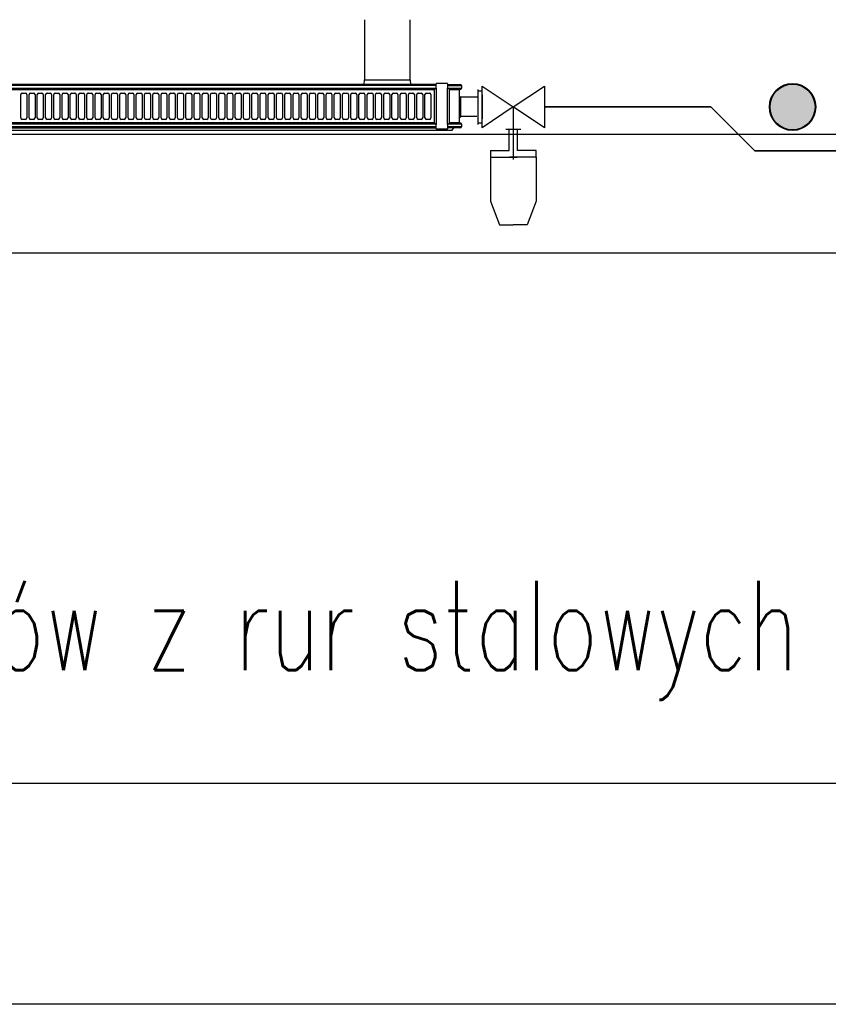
# Model space of a CAD drawing. Header units: centimetres. Extents: x 16800 to 40740, y -5708 to 2993.
# Tile 18 of 34: x 32691 to 32855, y -4841 to -4642. Entities that reach past the tile are written whole.
import ezdxf
from ezdxf.lldxf.tags import DXFTag

# ---------------------------------------------------------------- set-up
doc = ezdxf.new("R2010")
doc.units = ezdxf.units.CM
doc.header["$MEASUREMENT"] = 0
for name, color, linetype in [('_MB_grzejniki', 7, 'Continuous'), ('KS_CO_ARMATURA_1', 70, 'Continuous'), ('KS_CO_OPIS_1', 7, 'Continuous'), ('KS_CO_OPIS_2', 52, 'Continuous'), ('KS_ODNOSNIK_PODLOGA', 253, 'Continuous')]:
    doc.layers.add(name, color=color, linetype=linetype)
doc.layers.add('IS_Powrót', color=170, linetype='DASH', lineweight=35)
doc.layers.add('IS_Zasilanie', color=10, linetype='SOLID', lineweight=35)
doc.styles.add('K_rom07', font='romans.shx', dxfattribs={"width": 0.7})
tags = doc.linetypes.add('DASH', pattern=[15, 10, -5]).pattern_tags.tags
tags[6:7] = [DXFTag(74, 4), DXFTag(75, 0), DXFTag(340, '0'), DXFTag(46, 0.0), DXFTag(50, 0.0), DXFTag(44, 0.0), DXFTag(45, 0.0)]
tags[4:5] = [DXFTag(74, 4), DXFTag(75, 0), DXFTag(340, '0'), DXFTag(46, 0.0), DXFTag(50, 0.0), DXFTag(44, 0.0), DXFTag(45, 0.0)]
tags = doc.linetypes.add('SOLID', pattern=[10, 10, 0]).pattern_tags.tags
tags[6:7] = [DXFTag(74, 4), DXFTag(75, 0), DXFTag(340, '0'), DXFTag(46, 0.0), DXFTag(50, 0.0), DXFTag(44, 0.0), DXFTag(45, 0.0)]
tags[4:5] = [DXFTag(74, 4), DXFTag(75, 0), DXFTag(340, '0'), DXFTag(46, 0.0), DXFTag(50, 0.0), DXFTag(44, 0.0), DXFTag(45, 0.0)]

msp = doc.modelspace()

# ---------------------------------------------------------------- hatches: boundary and pattern name
at = {"layer": 'IS_Powrót', "ltscale": 2}
h = msp.add_hatch(color=256, dxfattribs=at)
edge = h.paths.add_edge_path()
edge.add_arc((32847.298, -4659.794), 4.68, 0, 360)

# ---------------------------------------------------------------- linework, layer by layer
at = {"layer": '_MB_grzejniki', "color": 0}
for p, q in [((32777.527, -4655.024), (32775.352, -4655.024)), ((32775.277, -4655.286), (32569.885, -4655.286)), ((32775.277, -4655.481), (32570.001, -4655.481)), ((32570.315, -4656.006), (32775.202, -4656.006)), ((32570.477, -4656.277), (32774.902, -4656.277)), ((32691.653, -4656.979), (32692.253, -4656.979)), ((32693.319, -4656.979), (32693.919, -4656.979)), ((32694.986, -4656.979), (32695.586, -4656.979)), ((32696.653, -4656.979), (32697.253, -4656.979)), ((32698.319, -4656.979), (32698.919, -4656.979)), ((32699.986, -4656.979), (32700.586, -4656.979)), ((32701.653, -4656.979), (32702.253, -4656.979)), ((32703.319, -4656.979), (32703.919, -4656.979)), ((32704.986, -4656.979), (32705.586, -4656.979)), ((32706.653, -4656.979), (32707.253, -4656.979)), ((32708.319, -4656.979), (32708.919, -4656.979)), ((32709.986, -4656.979), (32710.586, -4656.979)), ((32711.653, -4656.979), (32712.253, -4656.979)), ((32713.319, -4656.979), (32713.919, -4656.979)), ((32714.986, -4656.979), (32715.586, -4656.979)), ((32716.653, -4656.979), (32717.253, -4656.979)), ((32718.319, -4656.979), (32718.919, -4656.979)), ((32719.986, -4656.979), (32720.586, -4656.979)), ((32721.653, -4656.979), (32722.253, -4656.979)), ((32723.319, -4656.979), (32723.919, -4656.979)), ((32724.986, -4656.979), (32725.586, -4656.979)), ((32726.653, -4656.979), (32727.253, -4656.979)), ((32728.319, -4656.979), (32728.919, -4656.979)), ((32729.986, -4656.979), (32730.586, -4656.979)), ((32731.653, -4656.979), (32732.253, -4656.979)), ((32733.319, -4656.979), (32733.919, -4656.979)), ((32734.986, -4656.979), (32735.586, -4656.979)), ((32736.653, -4656.979), (32737.253, -4656.979)), ((32738.319, -4656.979), (32738.919, -4656.979)), ((32739.986, -4656.979), (32740.586, -4656.979)), ((32741.653, -4656.979), (32742.253, -4656.979)), ((32743.319, -4656.979), (32743.919, -4656.979)), ((32744.986, -4656.979), (32745.586, -4656.979)), ((32746.653, -4656.979), (32747.253, -4656.979)), ((32748.319, -4656.979), (32748.919, -4656.979)), ((32749.986, -4656.979), (32750.586, -4656.979)), ((32751.653, -4656.979), (32752.253, -4656.979)), ((32753.319, -4656.979), (32753.919, -4656.979)), ((32754.986, -4656.979), (32755.586, -4656.979)), ((32756.653, -4656.979), (32757.253, -4656.979)), ((32758.319, -4656.979), (32758.919, -4656.979)), ((32759.986, -4656.979), (32760.586, -4656.979)), ((32761.653, -4656.979), (32762.253, -4656.979)), ((32763.319, -4656.979), (32763.919, -4656.979)), ((32764.986, -4656.979), (32765.586, -4656.979)), ((32766.653, -4656.979), (32767.253, -4656.979)), ((32768.319, -4656.979), (32768.919, -4656.979)), ((32769.986, -4656.979), (32770.586, -4656.979)), ((32771.653, -4656.979), (32772.253, -4656.979)), ((32773.319, -4656.979), (32773.919, -4656.979)), ((32774.902, -4656.276), (32775.202, -4656.006)), ((32774.902, -4656.276), (32774.902, -4663.011)), ((32775.277, -4655.838), (32775.277, -4655.099)), ((32775.277, -4655.988), (32775.277, -4663.3)), ((32777.602, -4655.099), (32777.602, -4655.838)), ((32777.602, -4655.286), (32780.212, -4655.286)), ((32777.602, -4655.481), (32780.407, -4655.481)), ((32777.602, -4663.3), (32777.602, -4655.988)), ((32777.677, -4656.006), (32780.407, -4656.006)), ((32777.677, -4656.006), (32777.977, -4656.276)), ((32777.977, -4663.011), (32777.977, -4656.276)), ((32777.977, -4656.277), (32779.957, -4656.277)), ((32779.957, -4656.334), (32779.957, -4662.954)), ((32780.012, -4656.262), (32780.262, -4656.195)), ((32780.407, -4655.481), (32780.407, -4656.006)), ((32691.353, -4662.009), (32691.353, -4657.279)), ((32692.553, -4657.279), (32692.553, -4662.009)), ((32693.019, -4662.009), (32693.019, -4657.279)), ((32694.219, -4657.279), (32694.219, -4662.009)), ((32694.686, -4662.009), (32694.686, -4657.279)), ((32695.886, -4657.279), (32695.886, -4662.009)), ((32696.353, -4662.009), (32696.353, -4657.279)), ((32697.553, -4657.279), (32697.553, -4662.009)), ((32698.019, -4662.009), (32698.019, -4657.279)), ((32699.219, -4657.279), (32699.219, -4662.009)), ((32699.686, -4662.009), (32699.686, -4657.279)), ((32700.886, -4657.279), (32700.886, -4662.009)), ((32701.353, -4662.009), (32701.353, -4657.279)), ((32702.553, -4657.279), (32702.553, -4662.009)), ((32703.019, -4662.009), (32703.019, -4657.279)), ((32704.219, -4657.279), (32704.219, -4662.009)), ((32704.686, -4662.009), (32704.686, -4657.279)), ((32705.886, -4657.279), (32705.886, -4662.009)), ((32706.353, -4662.009), (32706.353, -4657.279)), ((32707.553, -4657.279), (32707.553, -4662.009)), ((32708.019, -4662.009), (32708.019, -4657.279)), ((32709.219, -4657.279), (32709.219, -4662.009)), ((32709.686, -4662.009), (32709.686, -4657.279)), ((32710.886, -4657.279), (32710.886, -4662.009)), ((32711.353, -4662.009), (32711.353, -4657.279)), ((32712.553, -4657.279), (32712.553, -4662.009)), ((32713.019, -4662.009), (32713.019, -4657.279)), ((32714.219, -4657.279), (32714.219, -4662.009)), ((32714.686, -4662.009), (32714.686, -4657.279)), ((32715.886, -4657.279), (32715.886, -4662.009)), ((32716.353, -4662.009), (32716.353, -4657.279)), ((32717.553, -4657.279), (32717.553, -4662.009)), ((32718.019, -4662.009), (32718.019, -4657.279)), ((32719.219, -4657.279), (32719.219, -4662.009)), ((32719.686, -4662.009), (32719.686, -4657.279)), ((32720.886, -4657.279), (32720.886, -4662.009)), ((32721.353, -4662.009), (32721.353, -4657.279)), ((32722.553, -4657.279), (32722.553, -4662.009)), ((32723.019, -4662.009), (32723.019, -4657.279)), ((32724.219, -4657.279), (32724.219, -4662.009)), ((32724.686, -4662.009), (32724.686, -4657.279)), ((32725.886, -4657.279), (32725.886, -4662.009)), ((32726.353, -4662.009), (32726.353, -4657.279)), ((32727.553, -4657.279), (32727.553, -4662.009)), ((32728.019, -4662.009), (32728.019, -4657.279)), ((32729.219, -4657.279), (32729.219, -4662.009)), ((32729.686, -4662.009), (32729.686, -4657.279)), ((32730.886, -4657.279), (32730.886, -4662.009)), ((32731.353, -4662.009), (32731.353, -4657.279)), ((32732.553, -4657.279), (32732.553, -4662.009)), ((32733.019, -4662.009), (32733.019, -4657.279)), ((32734.219, -4657.279), (32734.219, -4662.009)), ((32734.686, -4662.009), (32734.686, -4657.279)), ((32735.886, -4657.279), (32735.886, -4662.009)), ((32736.353, -4662.009), (32736.353, -4657.279)), ((32737.553, -4657.279), (32737.553, -4662.009)), ((32738.019, -4662.009), (32738.019, -4657.279)), ((32739.219, -4657.279), (32739.219, -4662.009)), ((32739.686, -4662.009), (32739.686, -4657.279)), ((32740.886, -4657.279), (32740.886, -4662.009)), ((32741.353, -4662.009), (32741.353, -4657.279)), ((32742.553, -4657.279), (32742.553, -4662.009)), ((32743.019, -4662.009), (32743.019, -4657.279)), ((32744.219, -4657.279), (32744.219, -4662.009)), ((32744.686, -4662.009), (32744.686, -4657.279)), ((32745.886, -4657.279), (32745.886, -4662.009)), ((32746.353, -4662.009), (32746.353, -4657.279)), ((32747.553, -4657.279), (32747.553, -4662.009)), ((32748.019, -4662.009), (32748.019, -4657.279)), ((32749.219, -4657.279), (32749.219, -4662.009)), ((32749.686, -4662.009), (32749.686, -4657.279)), ((32750.886, -4657.279), (32750.886, -4662.009)), ((32751.353, -4662.009), (32751.353, -4657.279)), ((32752.553, -4657.279), (32752.553, -4662.009)), ((32753.019, -4662.009), (32753.019, -4657.279)), ((32754.219, -4657.279), (32754.219, -4662.009)), ((32754.686, -4662.009), (32754.686, -4657.279)), ((32755.886, -4657.279), (32755.886, -4662.009)), ((32756.353, -4662.009), (32756.353, -4657.279)), ((32757.553, -4657.279), (32757.553, -4662.009)), ((32758.019, -4662.009), (32758.019, -4657.279)), ((32759.219, -4657.279), (32759.219, -4662.009)), ((32759.686, -4662.009), (32759.686, -4657.279)), ((32760.886, -4657.279), (32760.886, -4662.009)), ((32761.353, -4662.009), (32761.353, -4657.279)), ((32762.553, -4657.279), (32762.553, -4662.009)), ((32763.019, -4662.009), (32763.019, -4657.279)), ((32764.219, -4657.279), (32764.219, -4662.009)), ((32764.686, -4662.009), (32764.686, -4657.279)), ((32765.886, -4657.279), (32765.886, -4662.009)), ((32766.353, -4662.009), (32766.353, -4657.279)), ((32767.553, -4657.279), (32767.553, -4662.009)), ((32768.019, -4662.009), (32768.019, -4657.279)), ((32769.219, -4657.279), (32769.219, -4662.009)), ((32769.686, -4662.009), (32769.686, -4657.279)), ((32770.886, -4657.279), (32770.886, -4662.009)), ((32771.353, -4662.009), (32771.353, -4657.279)), ((32772.553, -4657.279), (32772.553, -4662.009)), ((32773.019, -4662.009), (32773.019, -4657.279)), ((32774.219, -4657.279), (32774.219, -4662.009)), ((32780.287, -4657.769), (32779.957, -4657.879)), ((32780.287, -4661.819), (32780.287, -4657.769)), ((32780.287, -4657.769), (32783.73, -4657.769)), ((32774.902, -4663.011), (32574.502, -4663.011)), ((32692.253, -4662.309), (32691.653, -4662.309)), ((32693.919, -4662.309), (32693.319, -4662.309)), ((32695.586, -4662.309), (32694.986, -4662.309)), ((32697.253, -4662.309), (32696.653, -4662.309)), ((32698.919, -4662.309), (32698.319, -4662.309)), ((32700.586, -4662.309), (32699.986, -4662.309)), ((32702.253, -4662.309), (32701.653, -4662.309)), ((32703.919, -4662.309), (32703.319, -4662.309)), ((32705.586, -4662.309), (32704.986, -4662.309)), ((32707.253, -4662.309), (32706.653, -4662.309)), ((32708.919, -4662.309), (32708.319, -4662.309)), ((32710.586, -4662.309), (32709.986, -4662.309)), ((32712.253, -4662.309), (32711.653, -4662.309)), ((32713.919, -4662.309), (32713.319, -4662.309)), ((32715.586, -4662.309), (32714.986, -4662.309)), ((32717.253, -4662.309), (32716.653, -4662.309)), ((32718.919, -4662.309), (32718.319, -4662.309)), ((32720.586, -4662.309), (32719.986, -4662.309)), ((32722.253, -4662.309), (32721.653, -4662.309)), ((32723.919, -4662.309), (32723.319, -4662.309)), ((32725.586, -4662.309), (32724.986, -4662.309)), ((32727.253, -4662.309), (32726.653, -4662.309)), ((32728.919, -4662.309), (32728.319, -4662.309)), ((32730.586, -4662.309), (32729.986, -4662.309)), ((32732.253, -4662.309), (32731.653, -4662.309)), ((32733.919, -4662.309), (32733.319, -4662.309)), ((32735.586, -4662.309), (32734.986, -4662.309)), ((32737.253, -4662.309), (32736.653, -4662.309)), ((32738.919, -4662.309), (32738.319, -4662.309)), ((32740.586, -4662.309), (32739.986, -4662.309)), ((32742.253, -4662.309), (32741.653, -4662.309)), ((32743.919, -4662.309), (32743.319, -4662.309)), ((32745.586, -4662.309), (32744.986, -4662.309)), ((32747.253, -4662.309), (32746.653, -4662.309)), ((32748.919, -4662.309), (32748.319, -4662.309)), ((32750.586, -4662.309), (32749.986, -4662.309)), ((32752.253, -4662.309), (32751.653, -4662.309)), ((32753.919, -4662.309), (32753.319, -4662.309)), ((32755.586, -4662.309), (32754.986, -4662.309)), ((32757.253, -4662.309), (32756.653, -4662.309)), ((32758.919, -4662.309), (32758.319, -4662.309)), ((32760.586, -4662.309), (32759.986, -4662.309)), ((32762.253, -4662.309), (32761.653, -4662.309)), ((32763.919, -4662.309), (32763.319, -4662.309)), ((32765.586, -4662.309), (32764.986, -4662.309)), ((32767.253, -4662.309), (32766.653, -4662.309)), ((32768.919, -4662.309), (32768.319, -4662.309)), ((32770.586, -4662.309), (32769.986, -4662.309)), ((32772.253, -4662.309), (32771.653, -4662.309)), ((32773.919, -4662.309), (32773.319, -4662.309)), ((32775.202, -4663.282), (32774.902, -4663.011)), ((32777.977, -4663.011), (32777.677, -4663.282)), ((32779.957, -4663.011), (32777.977, -4663.011)), ((32779.957, -4661.709), (32780.287, -4661.819)), ((32783.505, -4661.744), (32780.182, -4661.744)), ((32775.202, -4663.281), (32574.663, -4663.281)), ((32775.277, -4663.806), (32574.977, -4663.806)), ((32575.094, -4664.001), (32775.277, -4664.001)), ((32575.358, -4664.444), (32778.487, -4664.444)), ((32775.277, -4664.189), (32775.277, -4663.45)), ((32777.527, -4664.264), (32775.352, -4664.264)), ((32777.602, -4663.45), (32777.602, -4664.189)), ((32780.407, -4663.806), (32777.602, -4663.806)), ((32780.212, -4664.001), (32777.602, -4664.001)), ((32780.407, -4663.281), (32777.677, -4663.281)), ((32778.487, -4664.444), (32778.86, -4664.001)), ((32780.262, -4663.093), (32780.012, -4663.026)), ((32780.407, -4663.281), (32780.407, -4663.806))]:
    msp.add_line(p, q, dxfattribs=at)
for centre, radius, start, end in [((32775.352, -4655.099), 0.075, 90, 180), ((32777.527, -4655.099), 0.075, 0, 90), ((32691.653, -4657.279), 0.3, 90, 180), ((32692.253, -4657.279), 0.3, 0, 90), ((32693.319, -4657.279), 0.3, 90, 180), ((32693.919, -4657.279), 0.3, 0, 90), ((32694.986, -4657.279), 0.3, 90, 180), ((32695.586, -4657.279), 0.3, 0, 90), ((32696.653, -4657.279), 0.3, 90, 180), ((32697.253, -4657.279), 0.3, 0, 90), ((32698.319, -4657.279), 0.3, 90, 180), ((32698.919, -4657.279), 0.3, 0, 90), ((32699.986, -4657.279), 0.3, 90, 180), ((32700.586, -4657.279), 0.3, 0, 90), ((32701.653, -4657.279), 0.3, 90, 180), ((32702.253, -4657.279), 0.3, 0, 90), ((32703.319, -4657.279), 0.3, 90, 180), ((32703.919, -4657.279), 0.3, 0, 90), ((32704.986, -4657.279), 0.3, 90, 180), ((32705.586, -4657.279), 0.3, 0, 90), ((32706.653, -4657.279), 0.3, 90, 180), ((32707.253, -4657.279), 0.3, 0, 90), ((32708.319, -4657.279), 0.3, 90, 180), ((32708.919, -4657.279), 0.3, 0, 90), ((32709.986, -4657.279), 0.3, 90, 180), ((32710.586, -4657.279), 0.3, 0, 90), ((32711.653, -4657.279), 0.3, 90, 180), ((32712.253, -4657.279), 0.3, 0, 90), ((32713.319, -4657.279), 0.3, 90, 180), ((32713.919, -4657.279), 0.3, 0, 90), ((32714.986, -4657.279), 0.3, 90, 180), ((32715.586, -4657.279), 0.3, 0, 90), ((32716.653, -4657.279), 0.3, 90, 180), ((32717.253, -4657.279), 0.3, 0, 90), ((32718.319, -4657.279), 0.3, 90, 180), ((32718.919, -4657.279), 0.3, 0, 90), ((32719.986, -4657.279), 0.3, 90, 180), ((32720.586, -4657.279), 0.3, 0, 90), ((32721.653, -4657.279), 0.3, 90, 180), ((32722.253, -4657.279), 0.3, 0, 90), ((32723.319, -4657.279), 0.3, 90, 180), ((32723.919, -4657.279), 0.3, 0, 90), ((32724.986, -4657.279), 0.3, 90, 180), ((32725.586, -4657.279), 0.3, 0, 90), ((32726.653, -4657.279), 0.3, 90, 180), ((32727.253, -4657.279), 0.3, 0, 90), ((32728.319, -4657.279), 0.3, 90, 180), ((32728.919, -4657.279), 0.3, 0, 90), ((32729.986, -4657.279), 0.3, 90, 180), ((32730.586, -4657.279), 0.3, 0, 90), ((32731.653, -4657.279), 0.3, 90, 180), ((32732.253, -4657.279), 0.3, 0, 90), ((32733.319, -4657.279), 0.3, 90, 180), ((32733.919, -4657.279), 0.3, 0, 90), ((32734.986, -4657.279), 0.3, 90, 180), ((32735.586, -4657.279), 0.3, 0, 90), ((32736.653, -4657.279), 0.3, 90, 180), ((32737.253, -4657.279), 0.3, 0, 90), ((32738.319, -4657.279), 0.3, 90, 180), ((32738.919, -4657.279), 0.3, 0, 90), ((32739.986, -4657.279), 0.3, 90, 180), ((32740.586, -4657.279), 0.3, 0, 90), ((32741.653, -4657.279), 0.3, 90, 180), ((32742.253, -4657.279), 0.3, 0, 90), ((32743.319, -4657.279), 0.3, 90, 180), ((32743.919, -4657.279), 0.3, 0, 90), ((32744.986, -4657.279), 0.3, 90, 180), ((32745.586, -4657.279), 0.3, 0, 90), ((32746.653, -4657.279), 0.3, 90, 180), ((32747.253, -4657.279), 0.3, 0, 90), ((32748.319, -4657.279), 0.3, 90, 180), ((32748.919, -4657.279), 0.3, 0, 90), ((32749.986, -4657.279), 0.3, 90, 180), ((32750.586, -4657.279), 0.3, 0, 90), ((32751.653, -4657.279), 0.3, 90, 180), ((32752.253, -4657.279), 0.3, 0, 90), ((32753.319, -4657.279), 0.3, 90, 180), ((32753.919, -4657.279), 0.3, 0, 90), ((32754.986, -4657.279), 0.3, 90, 180), ((32755.586, -4657.279), 0.3, 0, 90), ((32756.653, -4657.279), 0.3, 90, 180), ((32757.253, -4657.279), 0.3, 0, 90), ((32758.319, -4657.279), 0.3, 90, 180), ((32758.919, -4657.279), 0.3, 0, 90), ((32759.986, -4657.279), 0.3, 90, 180), ((32760.586, -4657.279), 0.3, 0, 90), ((32761.653, -4657.279), 0.3, 90, 180), ((32762.253, -4657.279), 0.3, 0, 90), ((32763.319, -4657.279), 0.3, 90, 180), ((32763.919, -4657.279), 0.3, 0, 90), ((32764.986, -4657.279), 0.3, 90, 180), ((32765.586, -4657.279), 0.3, 0, 90), ((32766.653, -4657.279), 0.3, 90, 180), ((32767.253, -4657.279), 0.3, 0, 90), ((32768.319, -4657.279), 0.3, 90, 180), ((32768.919, -4657.279), 0.3, 0, 90), ((32769.986, -4657.279), 0.3, 90, 180), ((32770.586, -4657.279), 0.3, 0, 90), ((32771.653, -4657.279), 0.3, 90, 180), ((32772.253, -4657.279), 0.3, 0, 90), ((32773.319, -4657.279), 0.3, 90, 180), ((32773.919, -4657.279), 0.3, 0, 90), ((32775.051, -4655.838), 0.226, 312.00893, 0), ((32777.828, -4655.838), 0.226, 180, 227.99107), ((32780.032, -4656.334), 0.075, 105, 180), ((32780.212, -4655.481), 0.195, 0, 90), ((32780.212, -4656.006), 0.195, 285, 0), ((32691.653, -4662.009), 0.3, 180, 270), ((32692.253, -4662.009), 0.3, 270, 0), ((32693.319, -4662.009), 0.3, 180, 270), ((32693.919, -4662.009), 0.3, 270, 0), ((32694.986, -4662.009), 0.3, 180, 270), ((32695.586, -4662.009), 0.3, 270, 0), ((32696.653, -4662.009), 0.3, 180, 270), ((32697.253, -4662.009), 0.3, 270, 0), ((32698.319, -4662.009), 0.3, 180, 270), ((32698.919, -4662.009), 0.3, 270, 0), ((32699.986, -4662.009), 0.3, 180, 270), ((32700.586, -4662.009), 0.3, 270, 0), ((32701.653, -4662.009), 0.3, 180, 270), ((32702.253, -4662.009), 0.3, 270, 0), ((32703.319, -4662.009), 0.3, 180, 270), ((32703.919, -4662.009), 0.3, 270, 0), ((32704.986, -4662.009), 0.3, 180, 270), ((32705.586, -4662.009), 0.3, 270, 0), ((32706.653, -4662.009), 0.3, 180, 270), ((32707.253, -4662.009), 0.3, 270, 0), ((32708.319, -4662.009), 0.3, 180, 270), ((32708.919, -4662.009), 0.3, 270, 0), ((32709.986, -4662.009), 0.3, 180, 270), ((32710.586, -4662.009), 0.3, 270, 0), ((32711.653, -4662.009), 0.3, 180, 270), ((32712.253, -4662.009), 0.3, 270, 0), ((32713.319, -4662.009), 0.3, 180, 270), ((32713.919, -4662.009), 0.3, 270, 0), ((32714.986, -4662.009), 0.3, 180, 270), ((32715.586, -4662.009), 0.3, 270, 0), ((32716.653, -4662.009), 0.3, 180, 270), ((32717.253, -4662.009), 0.3, 270, 0), ((32718.319, -4662.009), 0.3, 180, 270), ((32718.919, -4662.009), 0.3, 270, 0), ((32719.986, -4662.009), 0.3, 180, 270), ((32720.586, -4662.009), 0.3, 270, 0), ((32721.653, -4662.009), 0.3, 180, 270), ((32722.253, -4662.009), 0.3, 270, 0), ((32723.319, -4662.009), 0.3, 180, 270), ((32723.919, -4662.009), 0.3, 270, 0), ((32724.986, -4662.009), 0.3, 180, 270), ((32725.586, -4662.009), 0.3, 270, 0), ((32726.653, -4662.009), 0.3, 180, 270), ((32727.253, -4662.009), 0.3, 270, 0), ((32728.319, -4662.009), 0.3, 180, 270), ((32728.919, -4662.009), 0.3, 270, 0), ((32729.986, -4662.009), 0.3, 180, 270), ((32730.586, -4662.009), 0.3, 270, 0), ((32731.653, -4662.009), 0.3, 180, 270), ((32732.253, -4662.009), 0.3, 270, 0), ((32733.319, -4662.009), 0.3, 180, 270), ((32733.919, -4662.009), 0.3, 270, 0), ((32734.986, -4662.009), 0.3, 180, 270), ((32735.586, -4662.009), 0.3, 270, 0), ((32736.653, -4662.009), 0.3, 180, 270), ((32737.253, -4662.009), 0.3, 270, 0), ((32738.319, -4662.009), 0.3, 180, 270), ((32738.919, -4662.009), 0.3, 270, 0), ((32739.986, -4662.009), 0.3, 180, 270), ((32740.586, -4662.009), 0.3, 270, 0), ((32741.653, -4662.009), 0.3, 180, 270), ((32742.253, -4662.009), 0.3, 270, 0), ((32743.319, -4662.009), 0.3, 180, 270), ((32743.919, -4662.009), 0.3, 270, 0), ((32744.986, -4662.009), 0.3, 180, 270), ((32745.586, -4662.009), 0.3, 270, 0), ((32746.653, -4662.009), 0.3, 180, 270), ((32747.253, -4662.009), 0.3, 270, 0), ((32748.319, -4662.009), 0.3, 180, 270), ((32748.919, -4662.009), 0.3, 270, 0), ((32749.986, -4662.009), 0.3, 180, 270), ((32750.586, -4662.009), 0.3, 270, 0), ((32751.653, -4662.009), 0.3, 180, 270), ((32752.253, -4662.009), 0.3, 270, 0), ((32753.319, -4662.009), 0.3, 180, 270), ((32753.919, -4662.009), 0.3, 270, 0), ((32754.986, -4662.009), 0.3, 180, 270), ((32755.586, -4662.009), 0.3, 270, 0), ((32756.653, -4662.009), 0.3, 180, 270), ((32757.253, -4662.009), 0.3, 270, 0), ((32758.319, -4662.009), 0.3, 180, 270), ((32758.919, -4662.009), 0.3, 270, 0), ((32759.986, -4662.009), 0.3, 180, 270), ((32760.586, -4662.009), 0.3, 270, 0), ((32761.653, -4662.009), 0.3, 180, 270), ((32762.253, -4662.009), 0.3, 270, 0), ((32763.319, -4662.009), 0.3, 180, 270), ((32763.919, -4662.009), 0.3, 270, 0), ((32764.986, -4662.009), 0.3, 180, 270), ((32765.586, -4662.009), 0.3, 270, 0), ((32766.653, -4662.009), 0.3, 180, 270), ((32767.253, -4662.009), 0.3, 270, 0), ((32768.319, -4662.009), 0.3, 180, 270), ((32768.919, -4662.009), 0.3, 270, 0), ((32769.986, -4662.009), 0.3, 180, 270), ((32770.586, -4662.009), 0.3, 270, 0), ((32771.653, -4662.009), 0.3, 180, 270), ((32772.253, -4662.009), 0.3, 270, 0), ((32773.319, -4662.009), 0.3, 180, 270), ((32773.919, -4662.009), 0.3, 270, 0), ((32780.032, -4662.954), 0.075, 180, 255), ((32775.051, -4663.45), 0.226, 0, 47.99107), ((32775.352, -4664.189), 0.075, 180, 270), ((32777.527, -4664.189), 0.075, 270, 0), ((32777.828, -4663.45), 0.226, 132.00893, 180), ((32780.212, -4663.806), 0.195, 270, 0), ((32780.212, -4663.281), 0.195, 0, 75)]:
    msp.add_arc(centre, radius, start, end, dxfattribs=at)
at = {"layer": 'IS_Powrót', "ltscale": 2}
for radius in [4.68, 4.613]:
    msp.add_circle((32847.298, -4659.794), radius, dxfattribs=at)
at = {"layer": 'IS_Zasilanie'}
msp.add_line((32839.646, -4668.642), (32857.066, -4668.642), dxfattribs=at)
msp.add_lwpolyline([(32797.144, -4659.794), (32830.798, -4659.794), (32839.646, -4668.642)], dxfattribs=at)
at = {"layer": 'KS_CO_ARMATURA_1', "color": 0, "ltscale": 0.5}
for p, q in [((32783.73, -4656.254), (32783.73, -4663.333)), ((32783.73, -4656.538), (32783.73, -4663.05)), ((32783.73, -4656.538), (32784.589, -4656.538)), ((32784.589, -4663.979), (32784.589, -4655.609)), ((32784.589, -4655.609), (32790.867, -4659.794)), ((32790.867, -4659.794), (32797.144, -4655.609)), ((32797.144, -4655.609), (32797.144, -4663.979)), ((32797.144, -4655.609), (32797.144, -4663.979)), ((32784.589, -4657.373), (32784.589, -4662.215)), ((32790.867, -4659.794), (32784.589, -4663.979)), ((32797.144, -4663.979), (32790.867, -4659.794)), ((32790.867, -4659.794), (32790.867, -4670.434)), ((32784.589, -4663.05), (32783.73, -4663.05)), ((32792.37, -4664.334), (32789.37, -4664.334)), ((32790.051, -4668.597), (32790.051, -4664.334)), ((32791.683, -4668.597), (32791.683, -4664.334)), ((32786.261, -4668.597), (32790.051, -4668.597)), ((32786.261, -4668.597), (32786.261, -4678.821)), ((32795.472, -4668.597), (32791.683, -4668.597)), ((32795.472, -4669.963), (32795.472, -4668.597)), ((32786.261, -4669.963), (32791.647, -4669.963)), ((32795.472, -4669.963), (32790.086, -4669.963)), ((32795.472, -4669.963), (32795.472, -4678.821)), ((32786.261, -4678.821), (32788.057, -4683.609)), ((32795.472, -4678.821), (32793.677, -4683.609)), ((32788.057, -4683.609), (32790.867, -4683.609)), ((32793.677, -4683.609), (32790.867, -4683.609))]:
    msp.add_line(p, q, dxfattribs=at)
at = {"layer": 'KS_CO_OPIS_2'}
for p, q in [((32760.767, -4642.166), (32760.767, -4654.345)), ((32770.046, -4654.345), (32770.046, -4642.166))]:
    msp.add_line(p, q, dxfattribs=at)
at = {"layer": 'KS_CO_OPIS_2', "color": 0}
for p, q in [((32760.718, -4655.286), (32760.767, -4654.345)), ((32760.767, -4654.345), (32770.046, -4654.345)), ((32770.046, -4654.345), (32770.096, -4655.286)), ((32760.718, -4655.286), (32759.69, -4655.286)), ((32770.096, -4655.286), (32771.124, -4655.286))]:
    msp.add_line(p, q, dxfattribs=at)
at = {"layer": 'KS_ODNOSNIK_PODLOGA', "ltscale": 0.7}
for points in [[(33303.656, -4665.326), (32295.323, -4665.326)], [(33302.851, -4689.327), (32294.517, -4689.327)], [(33307.151, -4796.403), (32295.164, -4796.403)], [(33308.39, -4841.015), (32296.404, -4841.015)]]:
    msp.add_lwpolyline(points, dxfattribs=at)

# ---------------------------------------------------------------- texts
at = {"layer": 'KS_CO_OPIS_1', "lineweight": 20, "ltscale": 0.005, "insert": (32534.21, -4755.522), "char_height": 18, "width": 592.6079, "attachment_point": 1, "style": 'K_rom07'}
msp.add_mtext('Wielkości rurociągów z rur stalowych zewn. ocynkowanych ', dxfattribs=at)

doc.saveas('drawing.dxf')
